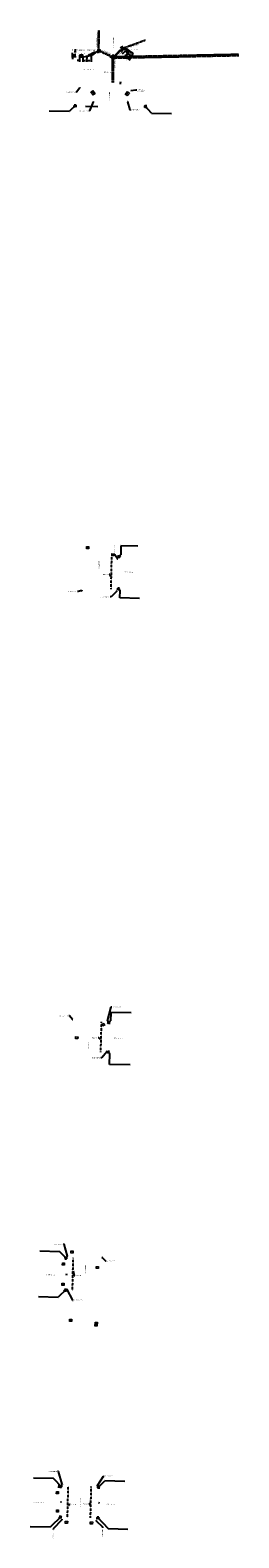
# Model space of a CAD drawing. Header units: feet. Extents: x -492 to 1369163, y -45 to 647690.
# Tile 2 of 2: x 1368846 to 1369163, y 645396 to 647690. Entities that reach past the tile are written whole.
import ezdxf
from ezdxf import colors
from ezdxf.entities.mleader import LeaderData, LeaderLine
from ezdxf.math import Vec2, Vec3

# ---------------------------------------------------------------- set-up
doc = ezdxf.new("R2010")
doc.units = ezdxf.units.FT
doc.header["$MEASUREMENT"] = 0
for name, pattern in [('drainage01', [1.6, 0.85, -0.75]), ('OhDOT_USTN1', [0.055, 0.014, -0.041]), ('OhDOT_USTN2', [0.11, 0.069, -0.041]), ('OhDOT_USTN3', [0.22, 0.165, -0.055]), ('OhDOT_USTN4', [0.22, 0.11, -0.041, 0.028, -0.041]), ('OhDOT_USTN5', [0.11, 0.055, -0.055]), ('OhDOT_USTN6', [0.223, 0.083, -0.028, 0.028, -0.028, 0.028, -0.028]), ('OhDOT_USTN7', [0.221, 0.11, -0.028, 0.055, -0.028]), ('REDO_Drainage01', [1.6, 0.85, -0.75])]:
    doc.linetypes.add(name, pattern=pattern)
doc.layers.add('DR_P_Cells', color=1, linetype='Continuous', true_color=0xff0000)
for name, color, linetype in [('DR_X_Cells', 204, 'OhDOT_USTN2'), ('DR_X_Storm_Sewer', 200, 'OhDOT_USTN5'), ('DR_X_Text', 210, 'Continuous'), ('DT_P_Text', 3, 'Continuous'), ('PV_P_Curb_Ramp', 120, 'Continuous'), ('PV_X_EOP', 27, 'OhDOT_USTN3'), ('SH_Text', 9, 'Continuous')]:
    doc.layers.add(name, color=color, linetype=linetype)
doc.styles.add('Slanted-Normal', font='font31.shx', dxfattribs={"height": 0.0625})
doc.styles.get("Standard").update_dxf_attribs({"font": 'font31.shx', "height": 0.125})
pattern_1 = [(0, (0, 0), (0, 0.216506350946), [0.125, -0.25]), (120, (0, 0), (-0.1875, -0.108253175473), [0.125, -0.25]), (60, (0.125, 0), (-0.1875, 0.108253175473), [0.125, -0.25])]

# ---------------------------------------------------------------- blocks, each defined once
blk = doc.blocks.new('_Integral')
at = {"color": 0, "linetype": 'ByBlock', "lineweight": -2}
for centre, start, end in [((0.4, -0.1), 102, 168), ((-0.4, 0.1), 282, 348)]:
    blk.add_arc(centre, 0.454, start, end, dxfattribs=at)
blk = doc.blocks.new('CB3-P')
at = {"layer": 'Defpoints', "color": 20, "linetype": 'drainage01', "lineweight": 0}
blk.add_lwpolyline([(-2.4, 1.1), (2.4, 1.1), (2.4, -1.1), (-2.4, -1.1), (-2.4, 1.1)], close=True, dxfattribs=at)
at = {"layer": 'DR_P_Cells', "linetype": 'Continuous', "lineweight": 0}
for p, q in [((-2.4, -1.1), (-2.4, -0.4)), ((-1.2, -1.1), (-2.4, -1.1)), ((0.4, -1.1), (-0.4, -1.1)), ((2.4, -1.1), (1.2, -1.1)), ((2.4, -0.4), (2.4, -1.1))]:
    blk.add_line(p, q, dxfattribs=at)
at = {"layer": 'DR_P_Cells', "linetype": 'Continuous', "lineweight": 13, "flags": 128}
blk.add_lwpolyline([(-3, 1.8), (3, 1.8), (3, -1.8), (-3, -1.8), (-3, 1.8)], close=True, dxfattribs=at)
at = {"layer": 'DR_P_Cells', "linetype": 'Continuous', "lineweight": 0, "extrusion": (0, 0, -1)}
blk.add_solid([(2.5, 0.4), (-2.5, 0.4), (2.5, -1.5), (-2.5, -1.5)], dxfattribs=at)
blk = doc.blocks.new('CB3A-P')
at = {"layer": 'Defpoints', "color": 20, "linetype": 'drainage01', "lineweight": 0}
blk.add_lwpolyline([(1.1, 1.1), (-1.1, 1.1), (-1.1, -1.1), (1.1, -1.1), (1.1, 1.1)], close=True, dxfattribs=at)
at = {"layer": 'DR_P_Cells', "linetype": 'Continuous', "lineweight": 13, "flags": 128}
blk.add_lwpolyline([(-1.7, 1.8), (1.7, 1.8), (1.7, -1.8), (-1.7, -1.8), (-1.7, 1.8)], close=True, dxfattribs=at)
at = {"layer": 'DR_P_Cells', "linetype": 'Continuous', "lineweight": 0, "extrusion": (0, 0, -1)}
blk.add_solid([(1.4, 0.4), (-1.4, 0.4), (1.4, -1.5), (-1.4, -1.5)], dxfattribs=at)
blk = doc.blocks.new('MH1D-X')
at = {"layer": 'Defpoints', "color": 61, "linetype": 'OhDOT_USTN6', "lineweight": 53}
blk.add_circle((0, 0), 2, dxfattribs=at)
at = {"layer": 'Defpoints', "color": 20, "linetype": 'drainage01', "lineweight": 0}
blk.add_circle((0, 0), 2, dxfattribs=at)
at = {"layer": 'Defpoints'}
blk.add_point((0, 0), dxfattribs=at)
at = {"layer": 'DR_X_Cells', "color": 151, "linetype": 'Continuous', "lineweight": 0}
blk.add_lwpolyline([(-0.5, -0.8), (-0.5, 0.8), (0, 0.8), (0.2, 0.7), (0.4, 0.6), (0.5, 0.4), (0.5, 0.2), (0.5, -0.2), (0.5, -0.4), (0.4, -0.6), (0.2, -0.7), (0, -0.8), (-0.5, -0.8)], close=True, dxfattribs=at)
at = {"layer": 'DR_X_Cells', "color": 151, "linetype": 'drainage01', "lineweight": 0}
blk.add_circle((0, 0), 2.67, dxfattribs=at)
blk = doc.blocks.new('CB3-X')
at = {"layer": 'Defpoints', "color": 20, "linetype": 'REDO_Drainage01', "lineweight": 0}
blk.add_lwpolyline([(-2.4, 0.7), (2.4, 0.7), (2.4, -1.5), (-2.4, -1.5), (-2.4, 0.7)], close=True, dxfattribs=at)
at = {"layer": 'Defpoints', "color": 21, "linetype": 'OhDOT_USTN2', "lineweight": 53}
blk.add_point((0, 1.4), dxfattribs=at)
at = {"layer": 'Defpoints', "color": 61, "linetype": 'OhDOT_USTN6', "lineweight": 53}
for p in [(0, 0.7), (-2.4, -0.4), (0, -1.5), (2.4, -0.4)]:
    blk.add_point(p, dxfattribs=at)
at = {"layer": 'Defpoints', "color": 21, "linetype": 'OhDOT_USTN5', "lineweight": 53}
blk.add_point((0, 0), dxfattribs=at)
at = {"layer": 'Defpoints', "color": 40, "linetype": 'OhDOT_USTN4', "lineweight": 53}
blk.add_point((0, 0), dxfattribs=at)
at = {"layer": 'Defpoints', "color": 151, "linetype": 'OhDOT_USTN7', "lineweight": 53}
blk.add_point((0, -0.4), dxfattribs=at)
at = {"layer": 'Defpoints', "color": 223, "linetype": 'OhDOT_USTN1', "lineweight": 53}
blk.add_point((0, -2.2), dxfattribs=at)
at = {"layer": 'DR_X_Cells', "color": 151, "linetype": 'Continuous', "lineweight": 0}
for p, q in [((-2.5, -1.8), (-0.7, 0)), ((-2.5, -0.6), (-1.9, 0)), ((-1.4, -1.8), (0.4, 0)), ((-0.3, -1.8), (1.5, 0)), ((0.8, -1.8), (2.5, -0.1)), ((1.9, -1.8), (2.5, -1.3))]:
    blk.add_line(p, q, dxfattribs=at)
at = {"layer": 'DR_X_Cells', "color": 151, "linetype": 'REDO_Drainage01', "lineweight": 0}
blk.add_lwpolyline([(-3, 1.4), (3, 1.4), (3, -2.2), (-3, -2.2), (-3, 1.4)], close=True, dxfattribs=at)
at = {"layer": 'DR_X_Cells', "color": 151, "linetype": 'Continuous', "lineweight": 0, "flags": 128}
blk.add_lwpolyline([(-2.5, 0), (2.5, 0), (2.5, -1.8), (-2.5, -1.8), (-2.5, 0)], close=True, dxfattribs=at)

msp = doc.modelspace()

# ---------------------------------------------------------------- hatches: boundary and pattern name
at = {"layer": 'PV_P_Curb_Ramp'}
h = msp.add_hatch(dxfattribs=at)
h.set_pattern_fill('HEX', color=256)
h.set_pattern_definition(pattern_1)
h.paths.add_polyline_path([(1368921.2, 647651.7), (1368921.2, 647649.2), (1368926.2, 647649.1), (1368926.2, 647651.6)])
edge = h.paths.add_edge_path()
edge.add_line((1368938.9, 647651.3), (1368934.8, 647651.4))
edge.add_line((1368934.8, 647651.4), (1368943.5, 647656.3))
edge.add_line((1368943.5, 647656.3), (1368946.4, 647656.1))
edge.add_arc((1368930, 647673.7), 24.1, 291.7043, 313.124, ccw=False)
h = msp.add_hatch(dxfattribs=at)
h.set_pattern_fill('HEX', color=256)
h.set_pattern_definition(pattern_1)
edge = h.paths.add_edge_path()
edge.add_arc((1369009.9, 647673.1), 22.3, 218.4477, 230.1365)
edge.add_line((1368990.8, 647657.9), (1368992.4, 647659.2))
edge.add_arc((1369012.3, 647675.8), 27.9, 219.6775, 230.037)
edge.add_line((1368994.3, 647654.4), (1368995.6, 647655.9))

# ---------------------------------------------------------------- linework, layer by layer
at = {"layer": 'DR_X_Cells', "color": 151, "linetype": 'REDO_Drainage01', "lineweight": 0}
for p, q in [((1368946.9, 647656.9, 1051.2), (1368950.9, 647661.4, 1051.2)), ((1368949.6, 647654.5, 1051.2), (1368946.9, 647656.9, 1051.2)), ((1368946.9, 647656.9, 1051.2), (1368946.9, 647656.9, 1051.2)), ((1368953.6, 647659, 1051.2), (1368949.6, 647654.5, 1051.2)), ((1368950.9, 647661.4, 1051.2), (1368953.6, 647659, 1051.2))]:
    msp.add_line(p, q, dxfattribs=at)
at = {"layer": 'DR_X_Cells', "color": 20, "linetype": 'REDO_Drainage01', "lineweight": 0}
for p, q in [((1368947.8, 647656.9, 1051.2), (1368951, 647660.5, 1051.2)), ((1368949.5, 647655.4, 1051.2), (1368947.8, 647656.9, 1051.2)), ((1368947.8, 647656.9, 1051.2), (1368947.8, 647656.9, 1051.2)), ((1368952.7, 647659, 1051.2), (1368949.5, 647655.4, 1051.2)), ((1368951, 647660.5, 1051.2), (1368952.7, 647659, 1051.2))]:
    msp.add_line(p, q, dxfattribs=at)
at = {"layer": 'DR_X_Cells', "color": 151, "linetype": 'Continuous', "lineweight": 0}
for p, q in [((1368948.3, 647656.3, 1051.2), (1368951.6, 647660.1, 1051.2)), ((1368949.7, 647655.1, 1051.2), (1368948.3, 647656.3, 1051.2)), ((1368948.3, 647656.3, 1051.2), (1368948.3, 647656.3, 1051.2)), ((1368948.8, 647655.9, 1051.2), (1368948.7, 647656.8, 1051.2)), ((1368949.6, 647655.2, 1051.2), (1368949.5, 647657.6, 1051.2)), ((1368953, 647658.9, 1051.2), (1368949.7, 647655.1, 1051.2)), ((1368950.4, 647655.9, 1051.2), (1368950.2, 647658.5, 1051.2)), ((1368951.1, 647656.8, 1051.2), (1368951, 647659.3, 1051.2)), ((1368951.6, 647660.1, 1051.2), (1368953, 647658.9, 1051.2)), ((1368951.9, 647657.6, 1051.2), (1368951.7, 647660, 1051.2)), ((1368952.6, 647658.4, 1051.2), (1368952.6, 647659.2, 1051.2))]:
    msp.add_line(p, q, dxfattribs=at)
at = {"layer": 'DR_X_Storm_Sewer', "color": 151, "linetype": 'OhDOT_USTN5', "lineweight": -3}
for p, q in [((1368969.4, 647648.9), (1368951.7, 647656.9)), ((1368969.8, 647649.8), (1368952.4, 647657.7)), ((1368971.2, 647609.3), (1368971.2, 647645.7)), ((1368972.7, 647609.3), (1368972.7, 647645.7)), ((1368973.5, 647650.4), (1368984.8, 647661)), ((1368974.2, 647649.7), (1368985.4, 647660.1)), ((1368974.4, 647649.3), (1369163.1, 647653)), ((1368974.5, 647647.3), (1369163.1, 647651))]:
    msp.add_line(p, q, dxfattribs=at)
for points in [[(1368949.6, 647659.9), (1368950.2, 647689.6)], [(1368950.5, 647660.9), (1368951, 647689.5)], [(1368988, 647662.7), (1369020.8, 647674.6)], [(1368988.2, 647662.4), (1369020.9, 647674.3)]]:
    msp.add_lwpolyline(points, dxfattribs=at)
at = {"layer": 'DT_P_Text'}
for points, elevation in [([(1368983.2, 647607.2), (1368983.5, 647608.7)], 1052.2), ([(1368983.5, 647608.7), (1368984, 647611.6)], 1051.9), ([(1368899.5, 645796.7), (1368902.4, 645796.1)], 1040), ([(1368911, 645796.4), (1368911.3, 645794.3)], 1039.7), ([(1368893.5, 645449.6), (1368892.1, 645449.9)], 1041)]:
    msp.add_lwpolyline(points, dxfattribs=dict(at, elevation=elevation))
for points in [[(1368915.8, 647575.9), (1368905.8, 647566.2)], [(1368913.7, 647576.9), (1368913.7, 647573.9), (1368916.7, 647573.8)], [(1368948.7, 647573.1), (1368930.1, 647573.5)], [(1369021.7, 647575.7), (1369021.7, 647572.7), (1369018.7, 647572.8)], [(1369030.6, 647563.5), (1369019.6, 647574.9)], [(1368874.9, 647566.9), (1368905.8, 647566.2)], [(1369030.6, 647563.5), (1369060.8, 647562.8)], [(1368981.5, 646886), (1368981.6, 646889), (1368978.6, 646889)], [(1368979.4, 646886.9), (1368983.7, 646891)], [(1368984, 646904.9), (1368983.7, 646891)], [(1369009.8, 646904.3), (1368984, 646904.9)], [(1368980.5, 646842), (1368980.5, 646839), (1368977.5, 646839)], [(1368978.4, 646841.1), (1368982.6, 646836.8)], [(1368982.3, 646825.6), (1368982.6, 646836.8)], [(1369012.1, 646824.9), (1368982.3, 646825.6)], [(1368968.4, 646195.1), (1368968.1, 646182.3)], [(1368999.5, 646194.4), (1368968.4, 646195.1)], [(1368963, 646180.3), (1368966, 646180.3), (1368965.9, 646177.3)], [(1368963.8, 646178.2), (1368968.1, 646182.3)], [(1368964.9, 646134.3), (1368961.9, 646134.3)], [(1368962.9, 646136.4), (1368967, 646132.1)], [(1368965, 646137.3), (1368964.9, 646134.3)], [(1368966.7, 646115.8), (1368967, 646132.1)], [(1368997.8, 646115.1), (1368966.7, 646115.8)], [(1368860.6, 645832.1), (1368890.7, 645831.4)], [(1368902.1, 645819.5), (1368890.7, 645831.4)], [(1368900, 645818.7), (1368900, 645821.7), (1368903, 645821.6)], [(1368858.7, 645762.7), (1368888.8, 645762)], [(1368901.1, 645773.8), (1368888.8, 645762)], [(1368899, 645774.7), (1368898.9, 645771.7), (1368901.9, 645771.6)], [(1368881.3, 645485.8), (1368851, 645486.5)], [(1368894.5, 645472.2), (1368881.3, 645485.8)], [(1368889.4, 645476.2), (1368889.3, 645471.9)], [(1368895.4, 645474.3), (1368892.4, 645474.3), (1368892.3, 645471.3)], [(1368947.4, 645473.3), (1368950.4, 645473.2), (1368950.3, 645470.2)], [(1368948.2, 645471.1), (1368959.7, 645482.1)], [(1368989.9, 645481.4), (1368959.7, 645482.1)], [(1368951.3, 645448.3), (1368949.8, 645448.6)], [(1368893.5, 645428.6), (1368876.3, 645411.9)], [(1368891.3, 645429.5), (1368891.3, 645426.5), (1368894.3, 645426.5)], [(1368946.3, 645425.7), (1368949.3, 645425.6), (1368949.4, 645428.6)], [(1368947.2, 645427.8), (1368965.1, 645409.1)], [(1368876.3, 645411.9), (1368846, 645412.5)], [(1368994.4, 645408.4), (1368965.1, 645409.1)]]:
    msp.add_lwpolyline(points, dxfattribs=at)
for centre in [(1368913.7, 647573.9), (1369021.7, 647572.7), (1368981.6, 646889), (1368980.5, 646839), (1368966, 646180.3), (1368964.9, 646134.3), (1368900, 645821.7), (1368898.9, 645771.7), (1368892.4, 645474.3), (1368950.4, 645473.2), (1368891.3, 645426.5), (1368949.3, 645425.6)]:
    msp.add_circle(centre, 1, dxfattribs=at)
at = {"layer": 'PV_P_Curb_Ramp'}
for p, q in [((1368915.6, 647651.7), (1368908.8, 647651.7)), ((1368915.6, 647649.2), (1368908.8, 647649.2)), ((1368910.6, 647653.5), (1368910.6, 647655.3)), ((1368910.6, 647647.4), (1368910.6, 647645.6)), ((1368915.6, 647651.8), (1368912.9, 647651.8)), ((1368915.7, 647656.8), (1368913, 647656.8)), ((1368914.6, 647650), (1368914.6, 647648.2)), ((1368914.8, 647658.6), (1368914.8, 647660.4)), ((1368919.3, 647643.4), (1368917.5, 647643.5)), ((1368921.2, 647648.5), (1368921.1, 647641.6)), ((1368926.2, 647648.4), (1368926.1, 647641.5)), ((1368927.9, 647643.3), (1368929.7, 647643.3)), ((1368931.9, 647650.8), (1368931.7, 647641.5)), ((1368933.5, 647643.3), (1368936.9, 647643.2)), ((1368938.9, 647650.7), (1368938.7, 647641.4)), ((1368986, 647655.7), (1368984.7, 647657)), ((1368990.3, 647657.5), (1368986, 647653.2)), ((1368993.9, 647653.9), (1368989.5, 647649.6)), ((1368994, 647653.8), (1368989.8, 647647.1)), ((1368991.6, 647657.1), (1368990.8, 647657.9, 1051.7)), ((1368992.1, 647649.6), (1368993.4, 647648.3)), ((1368992.3, 647647.7), (1368995.2, 647645.9)), ((1368998.1, 647657.3), (1368993.6, 647661.3)), ((1368997.7, 647656.9, 1051.8), (1368994, 647660.3, 1051.7)), ((1368994.3, 647654.4, 0), (1368996.9, 647657.6, 0)), ((1369000, 647650.2), (1368995.8, 647643.4)), ((1369002.2, 647654.7), (1369000.3, 647650.7))]:
    msp.add_line(p, q, dxfattribs=at)
at = {"layer": 'PV_P_Curb_Ramp', "elevation": 1112.5}
msp.add_lwpolyline([(1368920.2, 647649.2), (1368927.6, 647649), (1368935, 647650.4), (1368937.6, 647650.9)], dxfattribs=at)
at = {"layer": 'PV_P_Curb_Ramp', "elevation": 1178.7}
msp.add_lwpolyline([(1368921.2, 647651.7), (1368921.2, 647649.2), (1368926.2, 647649.1), (1368926.2, 647651.6)], close=True, dxfattribs=at)
at = {"layer": 'PV_P_Curb_Ramp'}
msp.add_lwpolyline([(1368938.9, 647651.3), (1368934.8, 647651.4), (1368943.5, 647656.3), (1368946.4, 647656.1, -0.093734), (1368938.9, 647651.3, -1.132883)], format="xyb", dxfattribs=at)
at = {"layer": 'PV_P_Curb_Ramp', "elevation": 1051.9}
msp.add_lwpolyline([(1368937.6, 647650.9, 0.107983), (1368946.5, 647656.2, -0.067072), (1368947.5, 647657.2, -89.094537)], format="xyb", dxfattribs=at)
at = {"layer": 'PV_P_Curb_Ramp'}
for centre, radius, start, end in [((1369068.5, 647556.9), 128.5, 125.6393, 127.5615), ((1369068.5, 647556.9, 0), 127.5, 125.77, 127.5615), ((1369009.9, 647673.1), 24.3, 221.1195, 232.9064), ((1369009.9, 647673.1), 22.3, 218.4477, 230.1365), ((1369122.3, 647866.7), 248.1, 239.1735, 240.5279), ((1369010.8, 647673), 20.7, 230.7296, 244.6241), ((1369010.8, 647673), 20.2, 230.7296, 244.6241)]:
    msp.add_arc(centre, radius, start, end, dxfattribs=at)
for points in [[(1368910.3, 647653.5), (1368910.9, 647653.5), (1368910.6, 647651.7)], [(1368910.3, 647647.4), (1368910.9, 647647.4), (1368910.6, 647649.2)], [(1368914.3, 647650), (1368914.9, 647650), (1368914.7, 647651.8)], [(1368914.5, 647658.6), (1368915.1, 647658.6), (1368914.8, 647656.8)], [(1368919.3, 647643.7), (1368919.3, 647643.1), (1368921.1, 647643.4)], [(1368927.9, 647643.6), (1368927.9, 647643), (1368926.1, 647643.3)], [(1368933.5, 647643.6), (1368933.5, 647643), (1368931.7, 647643.3)], [(1368936.9, 647643.5), (1368936.9, 647642.9), (1368938.7, 647643.2)], [(1368986.2, 647656), (1368985.8, 647655.5), (1368987.3, 647654.5)], [(1368992.3, 647649.8), (1368991.9, 647649.4), (1368990.8, 647650.9)], [(1368992.5, 647647.9), (1368992.2, 647647.4), (1368990.8, 647648.6)], [(1368995.4, 647646.1), (1368995.1, 647645.6), (1368996.7, 647644.9)]]:
    msp.add_solid(points, dxfattribs=at)
at = {"layer": 'PV_X_EOP'}
for points, elevation in [([(1368969, 646839.2), (1368970.1, 646889.2)], 1052.8), ([(1368953.4, 646134.5), (1368954.5, 646180.5)], 1047.1), ([(1368910.4, 645771.4), (1368911.5, 645821.4)], 1039.7), ([(1368902.8, 645426.3), (1368903.9, 645474.1)], 1040.8), ([(1368937.8, 645425.9), (1368938.9, 645473.5)], 1040.8)]:
    msp.add_lwpolyline(points, dxfattribs=dict(at, elevation=elevation))

# ---------------------------------------------------------------- block references
at = {"rotation": 49.15659495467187}
msp.add_blockref('CB3-X', (1368950, 647658.2, 1051.2), dxfattribs=at)
at = {"layer": 'DR_P_Cells'}
for p, rotation in [((1368941.4, 647594.3, 1051.8), 125.1963410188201), ((1368993.7, 647592.9, 1051.8), 232.9238821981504), ((1368946.3, 645720.8, 1039.9), 268.7652553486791)]:
    msp.add_blockref('CB3-P', p, dxfattribs=dict(at, rotation=rotation))
at = {"layer": 'DR_X_Cells', "color": 151, "linetype": 'OhDOT_USTN2', "lineweight": -3, "rotation": 304.1381605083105}
msp.add_blockref('CB3-X', (1368986.7, 647662.1, 1051.4), dxfattribs=at)
at = {"layer": 'DR_X_Cells', "color": 151, "linetype": 'OhDOT_USTN2', "lineweight": -3}
msp.add_blockref('MH1D-X', (1368972, 647648.3, 1051.9), dxfattribs=at)
at = {"layer": 'SH_Text'}
for p, rotation in [((1368933.4, 646902.2, 1053.7), 88.56265591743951), ((1368972.1, 646891.3, 1053.6), 268.9873850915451), ((1368957.3, 646176.4, 1048.5), 298.9260467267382), ((1368916.9, 646156.4, 1047.9), 88.69932967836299), ((1368909.7, 645830.4), 88.90527258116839), ((1368896.6, 645812.2, 1040.3), 359.2918605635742), ((1368948.2, 645806.9, 1040.3), 269.2673944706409), ((1368895.9, 645781.3, 1040.1), 178.8784290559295), ((1368907.4, 645726.5, 1039.9), 88.313246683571), ((1368887.5, 645464.4, 1040.5), 359.2918605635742), ((1368887.5, 645436.6, 1040.6), 179.9461876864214), ((1368901.2, 645419.1, 1040.8), 88.91677317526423), ((1368939.2, 645418.2, 1040.8), 268.4057981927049)]:
    msp.add_blockref('CB3A-P', p, dxfattribs=dict(at, rotation=rotation))

# ---------------------------------------------------------------- texts
at = {"layer": 'DR_X_Text', "color": 7, "linetype": 'Continuous', "lineweight": -3, "char_height": 2.8, "style": 'Slanted-Normal'}
for s, insert, attachment_point, rotation in [('{\\C256;10" CPSLP}', (1368946.7, 647673.6, 1048.1), 2, 88.8156), ('{\\C256;4" PVC}', (1369004, 647667.7, 1050.1), 2, 19.9191), ('{\\C256;12" RCP}', (1368961.4, 647654.2, 1047), 8, 335.695), ('{\\C256;18" RCP}', (1368973.3, 647639.5, 1045.1), 2, 89.9476), ('{\\C256;12" RCP}', (1368980.1, 647654.4, 1045.7), 2, 43.1013)]:
    msp.add_mtext(s, dxfattribs=dict(at, insert=insert, attachment_point=attachment_point, rotation=rotation))
at = {"layer": 'DT_P_Text', "char_height": 1.25, "attachment_point": 1}
for s, insert, rotation in [('LEXINGTON ROAD', (1368958.3, 647626.2), 359.2914), ('MAPLE STREET', (1368965.7, 647582.6), 88.7368), ('MAPLE STREET', (1368950.1, 646869.4), 88.7368), ('NORTH STREET', (1368989.4, 646865.7), 359.2361), ('MAPLE STREET', (1368934, 646140), 88.7368), ('DIVISION STREET', (1368973.4, 646156.4), 359.0275), ('MAPLE STREET', (1368929.3, 645797.7), 88.7368), ('E. SPRING STREET', (1368870.8, 645796.4), 358.7368), ('MECHANIC STREET', (1368851.1, 645450.4), 358.7653), ('MAPLE STREET', (1368921.5, 645442.8), 88.7368), ('MECHANIC STREET', (1368961.5, 645447.4), 358.7653)]:
    msp.add_mtext_dynamic_manual_height_columns(s, width=41.711, gutter_width=1, heights=[0], dxfattribs=dict(at, insert=insert, rotation=rotation))
at = {"layer": 'PV_P_Curb_Ramp', "style": 'Slanted-Normal'}
msp.add_text('N. MAPLE STREET', height=1.25, rotation=91.0833, dxfattribs=at).set_placement((1368973.5, 647663.5))
for s, p in [('TYPE C2 RAMP', (1368916.7, 647658.5)), ('R', (1368918.6, 647653.6)), ('R', (1368922.8, 647649.7)), ('L', (1368923.3, 647653.4)), ('R', (1368928.3, 647653.1)), ('TYPE B3 RAMP', (1368932.6, 647658.4)), ('R', (1368934.6, 647653)), ('L', (1368994.7, 647657.4)), ('R', (1368997.9, 647653.5)), ('TYPE B1 RAMP', (1368998.7, 647659.2)), ('4\'-3" +/- Ex. WALK ', (1369006.7, 647649.5)), ('LEXINGTON AVENUE', (1368925.2, 647628.9))]:
    msp.add_text(s, height=1.25, dxfattribs=at).set_placement(p)
at = {"layer": 'PV_P_Curb_Ramp', "insert": (1368910.4, 647658.9), "char_height": 1.25, "attachment_point": 5, "rotation": 90}
msp.add_mtext("\\A1;2.5'", dxfattribs=at)
at = {"layer": 'PV_P_Curb_Ramp', "char_height": 1.25, "attachment_point": 5}
for s, insert in [("\\A1;5'", (1368914.8, 647654.3)), ("\\A1;5'", (1368923.5, 647643.2)), ("\\A1;7'", (1368935.9, 647644.7)), ("\\A1;5'", (1368989.1, 647651.9)), ("\\A1;7'", (1368992.5, 647643.8))]:
    msp.add_mtext(s, dxfattribs=dict(at, insert=insert))

# ---------------------------------------------------------------- leaders
at = {"layer": 'DT_P_Text'}
ml = msp.add_multileader_mtext('Standard', dxfattribs=at)
ml.set_content('CURB RAMP #16', color=256, style='Slanted-Normal')
ml.set_leader_properties(color=256, linetype='ByLayer', lineweight=-1)
ml.set_arrow_properties(name='INTEGRAL')
ml.build(insert=Vec2(0, 0))
ml.multileader.update_dxf_attribs({"dogleg_length": 0.125, "arrow_head_size": 1.25, "scale": 10})
ctx = ml.context
ctx.base_point, ctx.scale, ctx.char_height, ctx.arrow_head_size, ctx.landing_gap_size, ctx.plane_origin = Vec3(1368899.5, 647595.2), 10, 1.25, 1.25, 0.9, Vec3(1368921.5, 647601.9)
ctx.text_align_type = 2
notes = []
notes.append((ctx, [(1, (1, 1, 0), (1368916.5, 647595.2), (-1, 0), 1.25, [(0, [(1368921.5, 647601.9)], 0, [])])]))
ctx.mtext.insert, ctx.mtext.alignment, ctx.mtext.flow_direction = Vec3(1368914.4, 647595.9), 3, 5
ml = msp.add_multileader_mtext('Standard', dxfattribs=at)
ml.set_content('PROPOSED \\PHIGH POINT', color=256, style='Slanted-Normal')
ml.set_leader_properties(color=256, linetype='ByLayer', lineweight=-1)
ml.build(insert=Vec2(0, 0))
ml.multileader.update_dxf_attribs({"dogleg_length": 0.14, "arrow_head_size": 1.4, "scale": 10})
ctx = ml.context
ctx.base_point, ctx.scale, ctx.char_height, ctx.arrow_head_size, ctx.landing_gap_size, ctx.plane_origin = Vec3(1369007.9, 647599), 10, 1.4, 1.4, 0.9, Vec3(1368997.7, 647597.5)
notes.append((ctx, [(0, (1, 1, 0), (1369006.5, 647599), (1, 0), 1.4, [(0, [(1368997.7, 647597.5)], 0, [])])]))
ctx.mtext.insert, ctx.mtext.flow_direction = Vec3(1369008.8, 647599.7), 5
ml = msp.add_multileader_mtext('Standard', dxfattribs=at)
ml.set_content('CURB RAMP #15', color=256, style='Slanted-Normal')
ml.set_leader_properties(color=256, linetype='ByLayer', lineweight=-1)
ml.set_arrow_properties(name='INTEGRAL')
ml.build(insert=Vec2(0, 0))
ml.multileader.update_dxf_attribs({"dogleg_length": 0.125, "arrow_head_size": 1.25, "scale": 10})
ctx = ml.context
ctx.base_point, ctx.scale, ctx.char_height, ctx.arrow_head_size, ctx.landing_gap_size, ctx.plane_origin = Vec3(1368919.2, 647566.6), 10, 1.25, 1.25, 0.9, Vec3(1368941.8, 647580.5)
ctx.text_align_type = 2
notes.append((ctx, [(1, (1, 1, 0), (1368936.2, 647566.6), (-1, 0), 1.25, [(0, [(1368941.8, 647580.5)], 0, [])])]))
ctx.mtext.insert, ctx.mtext.alignment, ctx.mtext.flow_direction = Vec3(1368934, 647567.2), 3, 5
ml = msp.add_multileader_mtext('Standard', dxfattribs=at)
ml.set_content('CURB RAMP #14', color=256, style='Slanted-Normal')
ml.set_leader_properties(color=256, linetype='ByLayer', lineweight=-1)
ml.set_arrow_properties(name='INTEGRAL')
ml.build(insert=Vec2(0, 0))
ml.multileader.update_dxf_attribs({"dogleg_length": 0.125, "arrow_head_size": 1.25, "scale": 10})
ctx = ml.context
ctx.base_point, ctx.scale, ctx.char_height, ctx.arrow_head_size, ctx.landing_gap_size, ctx.plane_origin = Vec3(1368998.7, 647568.3), 10, 1.25, 1.25, 0.9, Vec3(1368994.1, 647580.5)
notes.append((ctx, [(0, (1, 1, 0), (1368997.4, 647568.3), (1, 0), 1.25, [(0, [(1368994.1, 647580.5)], 0, [])])]))
ctx.mtext.insert, ctx.mtext.flow_direction = Vec3(1368999.6, 647568.9), 5
ml = msp.add_multileader_mtext('Standard', dxfattribs=at)
ml.set_content('CURB RAMP #13', color=256, style='Slanted-Normal')
ml.set_leader_properties(color=256, linetype='ByLayer', lineweight=-1)
ml.set_arrow_properties(name='INTEGRAL')
ml.build(insert=Vec2(0, 0))
ml.multileader.update_dxf_attribs({"dogleg_length": 0.125, "arrow_head_size": 1.25, "scale": 10})
ctx = ml.context
ctx.base_point, ctx.scale, ctx.char_height, ctx.arrow_head_size, ctx.landing_gap_size, ctx.plane_origin, ctx.plane_x_axis, ctx.plane_y_axis = Vec3(1368974.5, 646892.2), 10, 1.25, 1.25, 0.9, Vec3(1368986.9, 646910.4), Vec3(-0.001488, 0.999999), Vec3(-0.999999, -0.001488)
notes.append((ctx, [(0, (1, 1, 0), (1368974.5, 646891), (-0.001488, 0.999999), 1.25, [(0, [(1368978.6, 646885.1)], 0, [])])]))
ctx.mtext.insert, ctx.mtext.text_direction, ctx.mtext.rotation, ctx.mtext.flow_direction = Vec3(1368973.8, 646893.1), Vec3(-0.001488, 0.999999), 1.572285, 5
ml = msp.add_multileader_mtext('Standard', dxfattribs=at)
ml.set_content('FLOWLINE', color=256, style='Slanted-Normal')
ml.set_leader_properties(color=256, linetype='ByLayer', lineweight=-1)
ml.build(insert=Vec2(0, 0))
ml.multileader.update_dxf_attribs({"dogleg_length": 0.125, "arrow_head_size": 1.25, "scale": 10})
ctx = ml.context
ctx.base_point, ctx.scale, ctx.char_height, ctx.arrow_head_size, ctx.landing_gap_size, ctx.plane_origin, ctx.plane_x_axis, ctx.plane_y_axis = Vec3(1368956.3, 646861.3, 1052.8), 10, 1.25, 1.25, 0.5, Vec3(1368969.3, 646857.7, 1052.8), Vec3(0.999757, -0.022046), Vec3(0.022046, 0.999757)
ctx.text_align_type = 2
notes.append((ctx, [(1, (1, 1, 0), (1368967.2, 646861.1, 1052.8), (-0.999757, 0.022046), 1.25, [(0, [(1368969.4, 646857.4, 1052.8)], 0, [])])]))
ctx.mtext.insert, ctx.mtext.text_direction, ctx.mtext.rotation, ctx.mtext.alignment, ctx.mtext.flow_direction = Vec3(1368965.5, 646861.8, 1052.8), Vec3(0.999757, -0.022046), 6.261138, 3, 5
ml = msp.add_multileader_mtext('Standard', dxfattribs=at)
ml.set_content('CURB RAMP #12', color=256, style='Slanted-Normal')
ml.set_leader_properties(color=256, linetype='ByLayer', lineweight=-1)
ml.set_arrow_properties(name='INTEGRAL')
ml.build(insert=Vec2(0, 0))
ml.multileader.update_dxf_attribs({"dogleg_length": 0.125, "arrow_head_size": 1.25, "scale": 10})
ctx = ml.context
ctx.base_point, ctx.scale, ctx.char_height, ctx.arrow_head_size, ctx.landing_gap_size, ctx.plane_origin = Vec3(1368902.2, 646835.2), 10, 1.25, 1.25, 0.9, Vec3(1368924.4, 646837)
ctx.text_align_type = 2
notes.append((ctx, [(1, (1, 1, 0), (1368919.2, 646835.2), (-1, 0), 1.25, [(0, [(1368924.4, 646837)], 0, [])])]))
ctx.mtext.insert, ctx.mtext.alignment, ctx.mtext.flow_direction = Vec3(1368917, 646835.9), 3, 5
ml = msp.add_multileader_mtext('Standard', dxfattribs=at)
ml.set_content('CURB RAMP #11', color=256, style='Slanted-Normal')
ml.set_leader_properties(color=256, linetype='ByLayer', lineweight=-1)
ml.set_arrow_properties(name='INTEGRAL')
ml.build(insert=Vec2(0, 0))
ml.multileader.update_dxf_attribs({"dogleg_length": 0.125, "arrow_head_size": 1.25, "scale": 10})
ctx = ml.context
ctx.base_point, ctx.scale, ctx.char_height, ctx.arrow_head_size, ctx.landing_gap_size, ctx.plane_origin = Vec3(1368952.4, 646827.2), 10, 1.25, 1.25, 0.9, Vec3(1368977.6, 646836.1)
ctx.text_align_type = 2
notes.append((ctx, [(1, (1, 1, 0), (1368968.9, 646827.2), (-1, 0), 1.25, [(0, [(1368977.6, 646836.1)], 0, [])])]))
ctx.mtext.insert, ctx.mtext.alignment, ctx.mtext.flow_direction = Vec3(1368966.8, 646827.8), 3, 5
ml = msp.add_multileader_mtext('Standard', dxfattribs=at)
ml.set_content('CURB RAMP #9', color=256, style='Slanted-Normal')
ml.set_leader_properties(color=256, linetype='ByLayer', lineweight=-1)
ml.set_arrow_properties(name='INTEGRAL')
ml.build(insert=Vec2(0, 0))
ml.multileader.update_dxf_attribs({"dogleg_length": 0.125, "arrow_head_size": 1.25, "scale": 10})
ctx = ml.context
ctx.base_point, ctx.scale, ctx.char_height, ctx.arrow_head_size, ctx.landing_gap_size, ctx.plane_origin = Vec3(1368970.3, 646203.3), 10, 1.25, 1.25, 0.9, Vec3(1368963.8, 646182)
notes.append((ctx, [(0, (1, 1, 0), (1368969, 646203.3), (1, 0), 1.25, [(0, [(1368963.8, 646182)], 0, [])])]))
ctx.mtext.insert, ctx.mtext.flow_direction = Vec3(1368971.2, 646203.9), 5
ml = msp.add_multileader_mtext('Standard', dxfattribs=at)
ml.set_content('CURB RAMP #10', color=256, style='Slanted-Normal')
ml.set_leader_properties(color=256, linetype='ByLayer', lineweight=-1)
ml.set_arrow_properties(name='INTEGRAL')
ml.build(insert=Vec2(0, 0))
ml.multileader.update_dxf_attribs({"dogleg_length": 0.125, "arrow_head_size": 1.25, "scale": 10})
ctx = ml.context
ctx.base_point, ctx.scale, ctx.char_height, ctx.arrow_head_size, ctx.landing_gap_size, ctx.plane_origin = Vec3(1368888.8, 646189.6), 10, 1.25, 1.25, 0.9, Vec3(1368910.4, 646184.2)
ctx.text_align_type = 2
notes.append((ctx, [(1, (1, 1, 0), (1368905.8, 646189.6), (-1, 0), 1.25, [(0, [(1368910.4, 646184.2)], 0, [])])]))
ctx.mtext.insert, ctx.mtext.alignment, ctx.mtext.flow_direction = Vec3(1368903.6, 646190.3), 3, 5
ml = msp.add_multileader_mtext('Standard', dxfattribs=at)
ml.set_content('FLOWLINE', color=256, style='Slanted-Normal')
ml.set_leader_properties(color=256, linetype='ByLayer', lineweight=-1)
ml.build(insert=Vec2(0, 0))
ml.multileader.update_dxf_attribs({"dogleg_length": 0.125, "arrow_head_size": 1.25, "scale": 10})
ctx = ml.context
ctx.base_point, ctx.scale, ctx.char_height, ctx.arrow_head_size, ctx.landing_gap_size, ctx.plane_origin, ctx.plane_x_axis, ctx.plane_y_axis = Vec3(1368939.5, 646156.4, 1047.1), 10, 1.25, 1.25, 0.5, Vec3(1368953.8, 646153.1, 1047.1), Vec3(0.999757, -0.022046), Vec3(0.022046, 0.999757)
ctx.text_align_type = 2
notes.append((ctx, [(1, (1, 1, 0), (1368950.5, 646156.1, 1047.1), (-0.999757, 0.022046), 1.25, [(0, [(1368953.8, 646152.7, 1047.1)], 0, [])])]))
ctx.mtext.insert, ctx.mtext.text_direction, ctx.mtext.rotation, ctx.mtext.alignment, ctx.mtext.flow_direction = Vec3(1368948.7, 646156.8, 1047.1), Vec3(0.999757, -0.022046), 6.261138, 3, 5
ml = msp.add_multileader_mtext('Standard', dxfattribs=at)
ml.set_content('CURB RAMP #8', color=256, style='Slanted-Normal')
ml.set_leader_properties(color=256, linetype='ByLayer', lineweight=-1)
ml.set_arrow_properties(name='INTEGRAL')
ml.build(insert=Vec2(0, 0))
ml.multileader.update_dxf_attribs({"dogleg_length": 0.125, "arrow_head_size": 1.25, "scale": 10})
ctx = ml.context
ctx.base_point, ctx.scale, ctx.char_height, ctx.arrow_head_size, ctx.landing_gap_size, ctx.plane_origin = Vec3(1368938.5, 646126), 10, 1.25, 1.25, 0.9, Vec3(1368962.4, 646135.2)
ctx.text_align_type = 2
notes.append((ctx, [(1, (1, 1, 0), (1368954.8, 646126), (-1, 0), 1.25, [(0, [(1368962.4, 646135.2)], 0, [])])]))
ctx.mtext.insert, ctx.mtext.alignment, ctx.mtext.flow_direction = Vec3(1368952.6, 646126.6), 3, 5
ml = msp.add_multileader_mtext('Standard', dxfattribs=at)
ml.set_content('CURB RAMP #7', color=256, style='Slanted-Normal')
ml.set_leader_properties(color=256, linetype='ByLayer', lineweight=-1)
ml.set_arrow_properties(name='INTEGRAL')
ml.build(insert=Vec2(0, 0))
ml.multileader.update_dxf_attribs({"dogleg_length": 0.125, "arrow_head_size": 1.25, "scale": 10})
ctx = ml.context
ctx.base_point, ctx.scale, ctx.char_height, ctx.arrow_head_size, ctx.landing_gap_size, ctx.plane_origin = Vec3(1368881.2, 645842.3), 10, 1.25, 1.25, 0.9, Vec3(1368902.6, 645824.2)
ctx.text_align_type = 2
notes.append((ctx, [(1, (1, 1, 0), (1368897.7, 645842.3), (-1, 0), 1.25, [(0, [(1368902.6, 645824.2)], 0, [])])]))
ctx.mtext.insert, ctx.mtext.alignment, ctx.mtext.flow_direction = Vec3(1368895.5, 645842.9), 3, 5
ml = msp.add_multileader_mtext('Standard', dxfattribs=at)
ml.set_content('CURB RAMP #6', color=256, style='Slanted-Normal')
ml.set_leader_properties(color=256, linetype='ByLayer', lineweight=-1)
ml.set_arrow_properties(name='INTEGRAL')
ml.build(insert=Vec2(0, 0))
ml.multileader.update_dxf_attribs({"dogleg_length": 0.125, "arrow_head_size": 1.25, "scale": 10})
ctx = ml.context
ctx.base_point, ctx.scale, ctx.char_height, ctx.arrow_head_size, ctx.landing_gap_size, ctx.plane_origin = Vec3(1368961.6, 645816.9), 10, 1.25, 1.25, 0.9, Vec3(1368955.3, 645822.2)
notes.append((ctx, [(0, (1, 1, 0), (1368960.4, 645816.9), (1, 0), 1.25, [(0, [(1368955.3, 645822.2)], 0, [])])]))
ctx.mtext.insert, ctx.mtext.flow_direction = Vec3(1368962.5, 645817.5), 5
ml = msp.add_multileader_mtext('Standard', dxfattribs=at)
ml.set_content('FLOWLINE', color=256, style='Slanted-Normal')
ml.set_leader_properties(color=256, linetype='ByLayer', lineweight=-1)
ml.build(insert=Vec2(0, 0))
ml.multileader.update_dxf_attribs({"dogleg_length": 0.125, "arrow_head_size": 1.25, "scale": 10})
ctx = ml.context
ctx.base_point, ctx.scale, ctx.char_height, ctx.arrow_head_size, ctx.landing_gap_size, ctx.plane_origin, ctx.plane_x_axis, ctx.plane_y_axis = Vec3(1368914, 645794.9, 1039.7), 10, 1.25, 1.25, 0.5, Vec3(1368911.2, 645801.5, 1039.7), Vec3(0.999757, -0.022046), Vec3(0.022046, 0.999757)
notes.append((ctx, [(0, (1, 1, 0), (1368912.7, 645794.9, 1039.7), (0.999757, -0.022046), 1.25, [(0, [(1368911.1, 645802.9, 1039.7)], 0, [])])]))
ctx.mtext.insert, ctx.mtext.text_direction, ctx.mtext.rotation, ctx.mtext.flow_direction = Vec3(1368914.5, 645795.5, 1039.7), Vec3(0.999757, -0.022046), 6.261138, 5
ml = msp.add_multileader_mtext('Standard', dxfattribs=at)
ml.set_content('CURB RAMP #5', color=256, style='Slanted-Normal')
ml.set_leader_properties(color=256, linetype='ByLayer', lineweight=-1)
ml.set_arrow_properties(name='INTEGRAL')
ml.build(insert=Vec2(0, 0))
ml.multileader.update_dxf_attribs({"dogleg_length": 0.125, "arrow_head_size": 1.25, "scale": 10})
ctx = ml.context
ctx.base_point, ctx.scale, ctx.char_height, ctx.arrow_head_size, ctx.landing_gap_size, ctx.plane_origin = Vec3(1368911.5, 645757.4), 10, 1.25, 1.25, 0.9, Vec3(1368901.9, 645773.6)
notes.append((ctx, [(0, (1, 1, 0), (1368910.2, 645757.4), (1, 0), 1.25, [(0, [(1368901.9, 645773.6)], 0, [])])]))
ctx.mtext.insert, ctx.mtext.flow_direction = Vec3(1368912.4, 645758.1), 5
ml = msp.add_multileader_mtext('Standard', dxfattribs=at)
ml.set_content('CURB RAMP #4', color=256, style='Slanted-Normal')
ml.set_leader_properties(color=256, linetype='ByLayer', lineweight=-1)
ml.set_arrow_properties(name='INTEGRAL')
ml.build(insert=Vec2(0, 0))
ml.multileader.update_dxf_attribs({"dogleg_length": 0.125, "arrow_head_size": 1.25, "scale": 10})
ctx = ml.context
ctx.base_point, ctx.scale, ctx.char_height, ctx.arrow_head_size, ctx.landing_gap_size, ctx.plane_origin = Vec3(1368872.6, 645496.6), 10, 1.25, 1.25, 0.9, Vec3(1368894.7, 645477)
ctx.text_align_type = 2
notes.append((ctx, [(1, (1, 1, 0), (1368889, 645496.6), (-1, 0), 1.25, [(0, [(1368894.7, 645477)], 0, [])])]))
ctx.mtext.insert, ctx.mtext.alignment, ctx.mtext.flow_direction = Vec3(1368886.8, 645497.2), 3, 5
ml = msp.add_multileader_mtext('Standard', dxfattribs=at)
ml.set_content('CURB RAMP #3', color=256, style='Slanted-Normal')
ml.set_leader_properties(color=256, linetype='ByLayer', lineweight=-1)
ml.set_arrow_properties(name='INTEGRAL')
ml.build(insert=Vec2(0, 0))
ml.multileader.update_dxf_attribs({"dogleg_length": 0.125, "arrow_head_size": 1.25, "scale": 10})
ctx = ml.context
ctx.base_point, ctx.scale, ctx.char_height, ctx.arrow_head_size, ctx.landing_gap_size, ctx.plane_origin = Vec3(1368958.6, 645489.6), 10, 1.25, 1.25, 0.9, Vec3(1368948.1, 645475.3)
notes.append((ctx, [(0, (1, 1, 0), (1368957.4, 645489.6), (1, 0), 1.25, [(0, [(1368948.1, 645475.3)], 0, [])])]))
ctx.mtext.insert, ctx.mtext.flow_direction = Vec3(1368959.5, 645490.2), 5
ml = msp.add_multileader_mtext('Standard', dxfattribs=at)
ml.set_content('FLOWLINE', color=256, style='Slanted-Normal')
ml.set_leader_properties(color=256, linetype='ByLayer', lineweight=-1)
ml.build(insert=Vec2(0, 0))
ml.multileader.update_dxf_attribs({"dogleg_length": 0.125, "arrow_head_size": 1.25, "scale": 10})
ctx = ml.context
ctx.base_point, ctx.scale, ctx.char_height, ctx.arrow_head_size, ctx.landing_gap_size, ctx.plane_origin, ctx.plane_x_axis, ctx.plane_y_axis = Vec3(1368907, 645446.7, 1040.8), 10, 1.25, 1.25, 0.5, Vec3(1368903.2, 645444.3, 1040.8), Vec3(0.999757, -0.022046), Vec3(0.022046, 0.999757)
notes.append((ctx, [(0, (1, 1, 0), (1368905.8, 645446.8, 1040.8), (0.999757, -0.022046), 1.25, [(0, [(1368903.2, 645443.9, 1040.8)], 0, [])])]))
ctx.mtext.insert, ctx.mtext.text_direction, ctx.mtext.rotation, ctx.mtext.flow_direction = Vec3(1368907.5, 645447.3, 1040.8), Vec3(0.999757, -0.022046), 6.261138, 5
ml = msp.add_multileader_mtext('Standard', dxfattribs=at)
ml.set_content('FLOWLINE', color=256, style='Slanted-Normal')
ml.set_leader_properties(color=256, linetype='ByLayer', lineweight=-1)
ml.build(insert=Vec2(0, 0))
ml.multileader.update_dxf_attribs({"dogleg_length": 0.125, "arrow_head_size": 1.25, "scale": 10})
ctx = ml.context
ctx.base_point, ctx.scale, ctx.char_height, ctx.arrow_head_size, ctx.landing_gap_size, ctx.plane_origin, ctx.plane_x_axis, ctx.plane_y_axis = Vec3(1368925.9, 645447.5, 1040.8), 10, 1.25, 1.25, 0.5, Vec3(1368938.2, 645443.5, 1040.8), Vec3(0.999757, -0.022046), Vec3(0.022046, 0.999757)
ctx.text_align_type = 2
notes.append((ctx, [(1, (1, 1, 0), (1368936.8, 645447.2, 1040.8), (-0.999757, 0.022046), 1.25, [(0, [(1368938.2, 645443.5, 1040.8)], 0, [])])]))
ctx.mtext.insert, ctx.mtext.text_direction, ctx.mtext.rotation, ctx.mtext.alignment, ctx.mtext.flow_direction = Vec3(1368935.1, 645447.9, 1040.8), Vec3(0.999757, -0.022046), 6.261138, 3, 5
ml = msp.add_multileader_mtext('Standard', dxfattribs=at)
ml.set_content('CURB RAMP #2', color=256, style='Slanted-Normal')
ml.set_leader_properties(color=256, linetype='ByLayer', lineweight=-1)
ml.set_arrow_properties(name='INTEGRAL')
ml.build(insert=Vec2(0, 0))
ml.multileader.update_dxf_attribs({"dogleg_length": 0.125, "arrow_head_size": 1.25, "scale": 10})
ctx = ml.context
ctx.base_point, ctx.scale, ctx.char_height, ctx.arrow_head_size, ctx.landing_gap_size, ctx.plane_origin, ctx.plane_x_axis, ctx.plane_y_axis = Vec3(1368880.9, 645393), 10, 1.25, 1.25, 0.9, Vec3(1368871.2, 645405.7), Vec3(0, 1), Vec3(-1, 0)
ctx.text_align_type = 2
notes.append((ctx, [(1, (1, 1, 0), (1368880.9, 645409.4), (0, -1), 1.25, [(0, [(1368894.2, 645423.2)], 0, [])])]))
ctx.mtext.insert, ctx.mtext.text_direction, ctx.mtext.rotation, ctx.mtext.alignment, ctx.mtext.flow_direction = Vec3(1368880.2, 645407.2), Vec3(0, 1), 1.570796, 3, 5
ml = msp.add_multileader_mtext('Standard', dxfattribs=at)
ml.set_content('CURB RAMP #1', color=256, style='Slanted-Normal')
ml.set_leader_properties(color=256, linetype='ByLayer', lineweight=-1)
ml.set_arrow_properties(name='INTEGRAL')
ml.build(insert=Vec2(0, 0))
ml.multileader.update_dxf_attribs({"dogleg_length": 0.125, "arrow_head_size": 1.25, "scale": 10})
ctx = ml.context
ctx.base_point, ctx.scale, ctx.char_height, ctx.arrow_head_size, ctx.landing_gap_size, ctx.plane_origin, ctx.plane_x_axis, ctx.plane_y_axis = Vec3(1368956, 645396.2), 10, 1.25, 1.25, 0.9, Vec3(1368939.5, 645393.6), Vec3(0, 1), Vec3(-1, 0)
ctx.text_align_type = 2
notes.append((ctx, [(1, (1, 1, 0), (1368956, 645412.1), (0, -1), 1.25, [(0, [(1368946.4, 645421.6)], 0, [])])]))
ctx.mtext.insert, ctx.mtext.text_direction, ctx.mtext.rotation, ctx.mtext.alignment, ctx.mtext.flow_direction = Vec3(1368955.4, 645410), Vec3(0, 1), 1.570796, 3, 5
for ctx, leaders in notes:
    for number, flags, end, landing, length, lines in leaders:
        leader = LeaderData()
        leader.index, (leader.has_last_leader_line, leader.has_dogleg_vector, leader.attachment_direction) = number, flags
        leader.last_leader_point, leader.dogleg_vector, leader.dogleg_length = Vec3(end), Vec3(landing), length
        for number, points, colour, breaks in lines:
            line = LeaderLine()
            line.index, line.vertices, line.color, line.breaks = number, Vec3.list(points), colors.encode_raw_color(colour), breaks
            leader.lines.append(line)
        ctx.leaders.append(leader)

doc.saveas('drawing.dxf')
